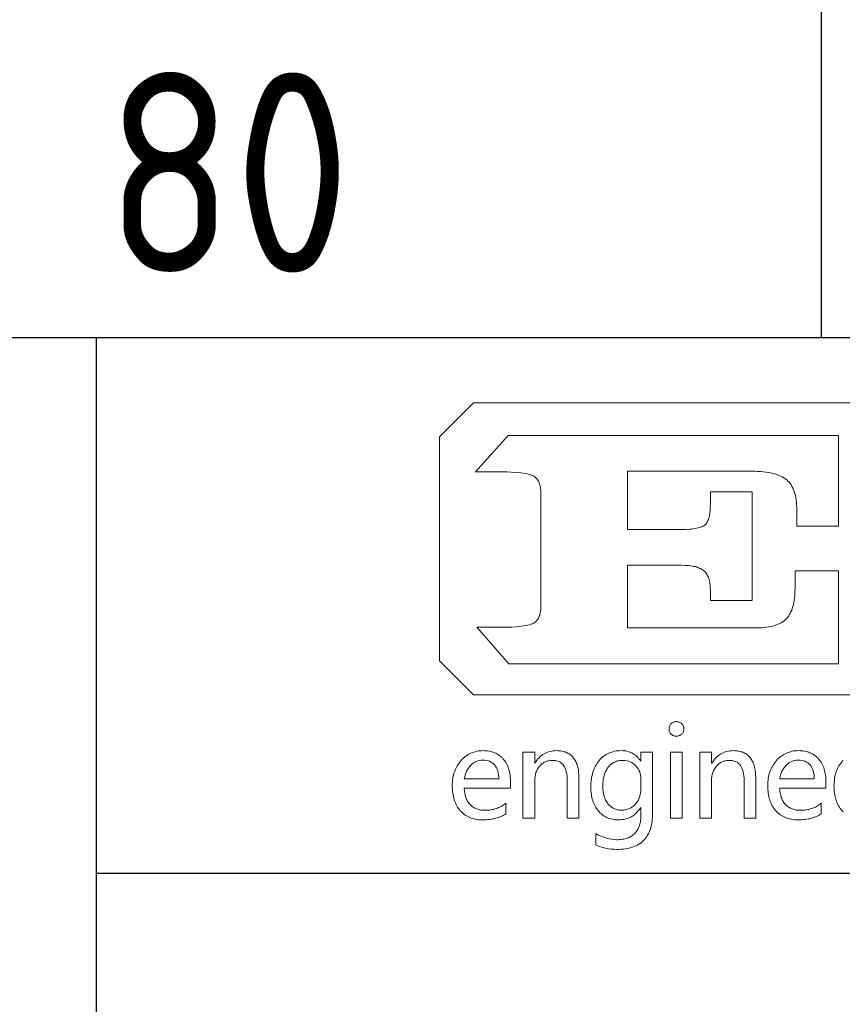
# Model space of a CAD drawing. Header units: millimetres. Extents: x -62 to 988, y -12 to 730.
# Tile 4 of 8: x 820 to 877, y 66 to 135. Entities that reach past the tile are written whole.
import ezdxf
from ezdxf.enums import TextEntityAlignment as Align

# ---------------------------------------------------------------- set-up
doc = ezdxf.new("R2010")
doc.units = ezdxf.units.MM
doc.header["$LTSCALE"] = 25
for name, color, linetype in [('1轮廓实线层', 7, 'Continuous'), ('6文字层', 3, 'Continuous'), ('图层 1', 7, 'Continuous'), ('图框层', 7, 'Continuous'), ('文字层', 3, 'Continuous')]:
    doc.layers.add(name, color=color, linetype=linetype)
doc.styles.add('PC_TEXTSTYLE', font='isocp.shx', dxfattribs={"width": 0.8, "bigfont": 'hzfs.shx'})

# ---------------------------------------------------------------- blocks, each defined once
blk = doc.blocks.new('PC_TITLE_BLOCK')
for q in [(-40.396, 40.365), (-40.394, 40.343)]:
    blk.add_line((-40.396, 40.343), q)
at = {"layer": '1轮廓实线层'}
for p, q in [((0, 45), (-180, 45)), ((-60, 30), (0, 30))]:
    blk.add_line(p, q, dxfattribs=at)
at = {"layer": '1轮廓实线层', "color": 7}
blk.add_line((-60, 0), (-60, 45), dxfattribs=at)
at = {"layer": '图层 1', "lineweight": 0}
for p, q in [((-50.392, 42.226), (-49.444, 43.174)), ((-49.444, 43.174), (-32.306, 43.174)), ((-49.444, 43.174), (-49.444, 43.174)), ((-50.392, 35.95), (-50.392, 42.226)), ((-49.383, 41.246), (-48.472, 42.263)), ((-48.472, 42.263), (-45.127, 42.263)), ((-45.127, 42.263), (-39.218, 42.263)), ((-39.218, 42.263), (-39.218, 40.998)), ((-48.628, 41.246), (-49.383, 41.246)), ((-48.512, 41.244), (-48.628, 41.246)), ((-48.383, 41.239), (-48.512, 41.244)), ((-48.248, 41.228), (-48.383, 41.239)), ((-48.116, 41.215), (-48.248, 41.228)), ((-48.052, 41.204), (-48.116, 41.215)), ((-47.994, 41.196), (-48.052, 41.204)), ((-47.936, 41.186), (-47.994, 41.196)), ((-47.884, 41.173), (-47.936, 41.186)), ((-47.839, 41.159), (-47.884, 41.173)), ((-47.796, 41.146), (-47.839, 41.159)), ((-47.762, 41.133), (-47.796, 41.146)), ((-47.736, 41.114), (-47.762, 41.133)), ((-47.715, 41.099), (-47.736, 41.114)), ((-47.693, 41.08), (-47.715, 41.099)), ((-41.65, 41.262), (-45.127, 41.262)), ((-45.127, 41.262), (-45.127, 39.631)), ((-41.565, 41.26), (-41.65, 41.262)), ((-41.483, 41.257), (-41.565, 41.26)), ((-41.404, 41.252), (-41.483, 41.257)), ((-41.328, 41.246), (-41.404, 41.252)), ((-41.256, 41.239), (-41.328, 41.246)), ((-41.188, 41.228), (-41.256, 41.239)), ((-41.122, 41.215), (-41.188, 41.228)), ((-41.058, 41.202), (-41.122, 41.215)), ((-40.998, 41.186), (-41.058, 41.202)), ((-40.942, 41.167), (-40.998, 41.186)), ((-40.889, 41.146), (-40.942, 41.167)), ((-40.839, 41.125), (-40.889, 41.146)), ((-40.792, 41.101), (-40.839, 41.125)), ((-40.749, 41.077), (-40.792, 41.101)), ((-47.675, 41.059), (-47.693, 41.08)), ((-47.656, 41.038), (-47.675, 41.059)), ((-47.641, 41.014), (-47.656, 41.038)), ((-47.625, 40.99), (-47.641, 41.014)), ((-47.612, 40.964), (-47.625, 40.99)), ((-47.601, 40.938), (-47.612, 40.964)), ((-47.59, 40.908), (-47.601, 40.938)), ((-47.58, 40.879), (-47.59, 40.908)), ((-47.572, 40.848), (-47.58, 40.879)), ((-47.567, 40.813), (-47.572, 40.848)), ((-40.71, 41.048), (-40.749, 41.077)), ((-40.67, 41.019), (-40.71, 41.048)), ((-40.638, 40.988), (-40.67, 41.019)), ((-40.604, 40.953), (-40.638, 40.988)), ((-40.575, 40.916), (-40.604, 40.953)), ((-40.549, 40.877), (-40.575, 40.916)), ((-40.522, 40.835), (-40.549, 40.877)), ((-40.498, 40.79), (-40.522, 40.835)), ((-39.218, 40.998), (-39.218, 39.728)), ((-47.561, 40.779), (-47.567, 40.813)), ((-47.559, 40.742), (-47.561, 40.779)), ((-47.556, 40.705), (-47.559, 40.742)), ((-47.556, 40.666), (-47.556, 40.705)), ((-47.556, 37.471), (-47.556, 40.666)), ((-42.806, 40.367), (-42.806, 40.681)), ((-42.806, 40.681), (-41.637, 40.681)), ((-41.637, 40.681), (-41.637, 39.163)), ((-40.477, 40.742), (-40.498, 40.79)), ((-40.459, 40.692), (-40.477, 40.742)), ((-40.443, 40.639), (-40.459, 40.692)), ((-40.427, 40.581), (-40.443, 40.639)), ((-40.417, 40.523), (-40.427, 40.581)), ((-42.809, 40.256), (-42.806, 40.367)), ((-40.406, 40.462), (-40.417, 40.523)), ((-40.398, 40.396), (-40.406, 40.462)), ((-40.393, 40.33), (-40.398, 40.396)), ((-40.39, 40.262), (-40.393, 40.33)), ((-42.843, 39.982), (-42.835, 40.021)), ((-42.835, 40.021), (-42.827, 40.064)), ((-42.827, 40.064), (-42.822, 40.106)), ((-42.822, 40.106), (-42.817, 40.153)), ((-42.817, 40.153), (-42.809, 40.256)), ((-40.388, 40.188), (-40.39, 40.262)), ((-40.388, 39.728), (-40.388, 40.188)), ((-43.049, 39.707), (-43.02, 39.72)), ((-43.02, 39.72), (-42.994, 39.734)), ((-42.994, 39.734), (-42.972, 39.747)), ((-42.972, 39.747), (-42.951, 39.765)), ((-42.951, 39.765), (-42.936, 39.781)), ((-42.936, 39.781), (-42.917, 39.802)), ((-42.917, 39.802), (-42.904, 39.826)), ((-42.904, 39.826), (-42.888, 39.852)), ((-42.888, 39.852), (-42.875, 39.881)), ((-42.875, 39.881), (-42.864, 39.913)), ((-42.864, 39.913), (-42.854, 39.945)), ((-42.854, 39.945), (-42.843, 39.982)), ((-39.218, 39.728), (-40.388, 39.728)), ((-45.127, 39.631), (-43.617, 39.631)), ((-43.617, 39.631), (-43.493, 39.633)), ((-43.493, 39.633), (-43.382, 39.638)), ((-43.382, 39.638), (-43.329, 39.644)), ((-43.329, 39.644), (-43.281, 39.649)), ((-43.281, 39.649), (-43.234, 39.657)), ((-43.234, 39.657), (-43.192, 39.665)), ((-43.192, 39.665), (-43.152, 39.673)), ((-43.152, 39.673), (-43.112, 39.683)), ((-43.112, 39.683), (-43.081, 39.694)), ((-43.081, 39.694), (-43.049, 39.707)), ((-41.637, 39.163), (-41.637, 37.645)), ((-43.617, 38.627), (-45.127, 38.627)), ((-45.127, 38.627), (-45.127, 36.874)), ((-43.511, 38.625), (-43.617, 38.627)), ((-43.413, 38.619), (-43.511, 38.625)), ((-43.366, 38.614), (-43.413, 38.619)), ((-43.321, 38.606), (-43.366, 38.614)), ((-43.279, 38.598), (-43.321, 38.606)), ((-43.239, 38.59), (-43.279, 38.598)), ((-43.2, 38.58), (-43.239, 38.59)), ((-43.165, 38.566), (-43.2, 38.58)), ((-43.131, 38.556), (-43.165, 38.566)), ((-43.099, 38.54), (-43.131, 38.556)), ((-43.068, 38.527), (-43.099, 38.54)), ((-43.038, 38.508), (-43.068, 38.527)), ((-43.012, 38.493), (-43.038, 38.508)), ((-42.988, 38.474), (-43.012, 38.493)), ((-42.967, 38.453), (-42.988, 38.474)), ((-42.946, 38.432), (-42.967, 38.453)), ((-42.928, 38.408), (-42.946, 38.432)), ((-42.909, 38.382), (-42.928, 38.408)), ((-42.893, 38.355), (-42.909, 38.382)), ((-42.877, 38.326), (-42.893, 38.355)), ((-40.435, 37.994), (-40.435, 38.474)), ((-40.435, 38.474), (-39.218, 38.474)), ((-39.218, 38.474), (-39.218, 37.175)), ((-42.864, 38.295), (-42.877, 38.326)), ((-42.854, 38.263), (-42.864, 38.295)), ((-42.843, 38.229), (-42.854, 38.263)), ((-42.833, 38.194), (-42.843, 38.229)), ((-42.825, 38.155), (-42.833, 38.194)), ((-42.819, 38.115), (-42.825, 38.155)), ((-42.814, 38.075), (-42.819, 38.115)), ((-42.809, 38.031), (-42.814, 38.075)), ((-42.809, 37.986), (-42.809, 38.031)), ((-42.806, 37.941), (-42.809, 37.986)), ((-42.806, 37.645), (-42.806, 37.941)), ((-40.446, 37.777), (-40.44, 37.846)), ((-40.44, 37.846), (-40.438, 37.92)), ((-40.438, 37.92), (-40.435, 37.994)), ((-41.637, 37.645), (-42.806, 37.645)), ((-40.496, 37.471), (-40.483, 37.526)), ((-40.483, 37.526), (-40.469, 37.584)), ((-40.469, 37.584), (-40.459, 37.645)), ((-40.459, 37.645), (-40.451, 37.711)), ((-40.451, 37.711), (-40.446, 37.777)), ((-47.588, 37.228), (-47.58, 37.257)), ((-47.58, 37.257), (-47.572, 37.289)), ((-47.572, 37.289), (-47.567, 37.323)), ((-47.567, 37.323), (-47.561, 37.357)), ((-47.561, 37.357), (-47.559, 37.394)), ((-47.559, 37.394), (-47.556, 37.431)), ((-47.556, 37.431), (-47.556, 37.471)), ((-40.62, 37.196), (-40.596, 37.236)), ((-40.596, 37.236), (-40.572, 37.278)), ((-40.572, 37.278), (-40.551, 37.32)), ((-40.551, 37.32), (-40.53, 37.368)), ((-40.53, 37.368), (-40.512, 37.418)), ((-40.512, 37.418), (-40.496, 37.471)), ((-47.928, 36.951), (-47.878, 36.964)), ((-47.878, 36.964), (-47.831, 36.974)), ((-47.831, 36.974), (-47.791, 36.99)), ((-47.791, 36.99), (-47.757, 37.003)), ((-47.757, 37.003), (-47.73, 37.019)), ((-47.73, 37.019), (-47.709, 37.038)), ((-47.709, 37.038), (-47.691, 37.056)), ((-47.691, 37.056), (-47.672, 37.077)), ((-47.672, 37.077), (-47.654, 37.098)), ((-47.654, 37.098), (-47.638, 37.12)), ((-47.638, 37.12), (-47.625, 37.146)), ((-47.625, 37.146), (-47.612, 37.172)), ((-47.612, 37.172), (-47.598, 37.199)), ((-47.598, 37.199), (-47.588, 37.228)), ((-40.955, 36.956), (-40.908, 36.974)), ((-40.908, 36.974), (-40.863, 36.995)), ((-40.863, 36.995), (-40.821, 37.017)), ((-40.821, 37.017), (-40.781, 37.043)), ((-40.781, 37.043), (-40.744, 37.069)), ((-40.744, 37.069), (-40.71, 37.096)), ((-40.71, 37.096), (-40.678, 37.127)), ((-40.678, 37.127), (-40.649, 37.162)), ((-40.649, 37.162), (-40.62, 37.196)), ((-39.218, 37.175), (-39.218, 35.871)), ((-48.454, 35.871), (-49.349, 36.89)), ((-49.349, 36.89), (-48.61, 36.89)), ((-48.61, 36.89), (-48.493, 36.893)), ((-48.493, 36.893), (-48.367, 36.898)), ((-48.367, 36.898), (-48.237, 36.908)), ((-48.237, 36.908), (-48.108, 36.922)), ((-48.108, 36.922), (-48.045, 36.929)), ((-48.045, 36.929), (-47.984, 36.94)), ((-47.984, 36.94), (-47.928, 36.951)), ((-45.127, 36.874), (-41.515, 36.874)), ((-41.515, 36.874), (-41.441, 36.877)), ((-41.441, 36.877), (-41.372, 36.879)), ((-41.372, 36.879), (-41.304, 36.885)), ((-41.304, 36.885), (-41.238, 36.89)), ((-41.238, 36.89), (-41.177, 36.9)), ((-41.177, 36.9), (-41.116, 36.911)), ((-41.116, 36.911), (-41.061, 36.924)), ((-41.061, 36.924), (-41.008, 36.937)), ((-41.008, 36.937), (-40.955, 36.956)), ((-49.444, 35.002), (-50.392, 35.95)), ((-39.218, 35.871), (-48.454, 35.871)), ((-48.454, 35.871), (-48.454, 35.871)), ((-9.094, 35.002), (-49.444, 35.002))]:
    blk.add_line(p, q, dxfattribs=at)
for points in [[(-43.965, 34.046), (-43.965, 34.067), (-43.963, 34.086), (-43.957, 34.107), (-43.952, 34.125), (-43.942, 34.144), (-43.934, 34.16), (-43.92, 34.176), (-43.907, 34.191), (-43.891, 34.205), (-43.876, 34.218), (-43.857, 34.228), (-43.841, 34.236), (-43.823, 34.242), (-43.802, 34.247), (-43.78, 34.25), (-43.759, 34.25), (-43.738, 34.25), (-43.717, 34.247), (-43.699, 34.242), (-43.677, 34.236), (-43.659, 34.228), (-43.643, 34.218), (-43.625, 34.205), (-43.611, 34.191), (-43.596, 34.178), (-43.582, 34.16), (-43.572, 34.144), (-43.564, 34.125), (-43.559, 34.107), (-43.553, 34.089), (-43.551, 34.067), (-43.548, 34.046), (-43.551, 34.023), (-43.553, 34.004), (-43.559, 33.983), (-43.564, 33.964), (-43.572, 33.948), (-43.582, 33.93), (-43.596, 33.914), (-43.611, 33.901), (-43.625, 33.885), (-43.643, 33.875), (-43.659, 33.864), (-43.677, 33.856), (-43.699, 33.851), (-43.717, 33.846), (-43.738, 33.843), (-43.759, 33.843), (-43.78, 33.843), (-43.802, 33.846), (-43.823, 33.851), (-43.841, 33.856), (-43.86, 33.864), (-43.876, 33.875), (-43.891, 33.885), (-43.907, 33.901), (-43.92, 33.914), (-43.934, 33.93), (-43.944, 33.948), (-43.952, 33.964), (-43.957, 33.983), (-43.963, 34.004), (-43.965, 34.023), (-43.965, 34.046), (-43.965, 34.046)], [(-48.404, 32.383), (-49.7, 32.383), (-49.695, 32.312), (-49.687, 32.243), (-49.679, 32.211), (-49.671, 32.18), (-49.663, 32.151), (-49.655, 32.121), (-49.645, 32.092), (-49.631, 32.066), (-49.618, 32.04), (-49.605, 32.013), (-49.589, 31.989), (-49.573, 31.968), (-49.555, 31.944), (-49.536, 31.926), (-49.518, 31.905), (-49.497, 31.886), (-49.476, 31.871), (-49.452, 31.855), (-49.428, 31.839), (-49.404, 31.826), (-49.378, 31.815), (-49.352, 31.805), (-49.325, 31.794), (-49.296, 31.786), (-49.267, 31.781), (-49.238, 31.773), (-49.175, 31.768), (-49.106, 31.765), (-49.069, 31.765), (-49.029, 31.768), (-48.992, 31.77), (-48.955, 31.776), (-48.916, 31.784), (-48.882, 31.791), (-48.845, 31.802), (-48.808, 31.812), (-48.773, 31.826), (-48.739, 31.842), (-48.702, 31.857), (-48.668, 31.876), (-48.636, 31.894), (-48.602, 31.916), (-48.567, 31.939), (-48.536, 31.963), (-48.536, 31.67), (-48.567, 31.649), (-48.599, 31.63), (-48.633, 31.612), (-48.668, 31.593), (-48.705, 31.58), (-48.742, 31.564), (-48.781, 31.551), (-48.821, 31.541), (-48.86, 31.53), (-48.903, 31.522), (-48.948, 31.514), (-48.992, 31.509), (-49.037, 31.503), (-49.085, 31.501), (-49.135, 31.498), (-49.183, 31.498), (-49.233, 31.498), (-49.28, 31.501), (-49.328, 31.506), (-49.373, 31.514), (-49.418, 31.522), (-49.46, 31.533), (-49.502, 31.546), (-49.542, 31.562), (-49.579, 31.578), (-49.616, 31.596), (-49.653, 31.617), (-49.687, 31.641), (-49.719, 31.665), (-49.75, 31.691), (-49.782, 31.72), (-49.811, 31.752), (-49.837, 31.784), (-49.864, 31.818), (-49.888, 31.855), (-49.909, 31.892), (-49.93, 31.931), (-49.948, 31.971), (-49.964, 32.013), (-49.98, 32.055), (-49.993, 32.1), (-50.004, 32.148), (-50.014, 32.195), (-50.022, 32.246), (-50.027, 32.296), (-50.033, 32.348), (-50.035, 32.401), (-50.035, 32.457), (-50.035, 32.51), (-50.033, 32.562), (-50.027, 32.613), (-50.02, 32.663), (-50.012, 32.71), (-50.001, 32.755), (-49.988, 32.803), (-49.975, 32.845), (-49.956, 32.89), (-49.94, 32.932), (-49.919, 32.972), (-49.895, 33.011), (-49.872, 33.051), (-49.845, 33.088), (-49.819, 33.125), (-49.79, 33.159), (-49.758, 33.193), (-49.726, 33.225), (-49.692, 33.254), (-49.658, 33.281), (-49.624, 33.304), (-49.587, 33.328), (-49.55, 33.349), (-49.513, 33.368), (-49.473, 33.384), (-49.433, 33.397), (-49.394, 33.407), (-49.352, 33.418), (-49.309, 33.426), (-49.264, 33.431), (-49.219, 33.434), (-49.175, 33.436), (-49.13, 33.434), (-49.087, 33.431), (-49.045, 33.426), (-49.003, 33.42), (-48.963, 33.413), (-48.924, 33.402), (-48.887, 33.391), (-48.852, 33.378), (-48.816, 33.362), (-48.784, 33.344), (-48.75, 33.325), (-48.72, 33.304), (-48.689, 33.281), (-48.662, 33.257), (-48.633, 33.23), (-48.607, 33.201), (-48.583, 33.172), (-48.559, 33.141), (-48.538, 33.109), (-48.52, 33.075), (-48.501, 33.038), (-48.483, 33.001), (-48.47, 32.961), (-48.454, 32.921), (-48.443, 32.879), (-48.433, 32.837), (-48.425, 32.792), (-48.417, 32.747), (-48.412, 32.7), (-48.406, 32.652), (-48.404, 32.599), (-48.404, 32.549), (-48.404, 32.383), (-48.404, 32.383)], [(-46.489, 31.541), (-46.817, 31.541), (-46.817, 32.594), (-46.817, 32.663), (-46.822, 32.729), (-46.83, 32.787), (-46.843, 32.845), (-46.856, 32.895), (-46.875, 32.943), (-46.896, 32.985), (-46.92, 33.022), (-46.933, 33.04), (-46.949, 33.056), (-46.962, 33.069), (-46.978, 33.085), (-46.996, 33.098), (-47.012, 33.109), (-47.031, 33.119), (-47.052, 33.13), (-47.091, 33.143), (-47.136, 33.156), (-47.184, 33.162), (-47.234, 33.164), (-47.287, 33.162), (-47.337, 33.154), (-47.361, 33.148), (-47.385, 33.143), (-47.408, 33.133), (-47.429, 33.125), (-47.451, 33.114), (-47.472, 33.101), (-47.493, 33.088), (-47.514, 33.075), (-47.551, 33.04), (-47.588, 33.003), (-47.619, 32.964), (-47.649, 32.919), (-47.672, 32.871), (-47.691, 32.821), (-47.707, 32.771), (-47.717, 32.716), (-47.725, 32.657), (-47.728, 32.597), (-47.728, 31.541), (-48.055, 31.541), (-48.055, 33.391), (-47.728, 33.391), (-47.728, 33.085), (-47.72, 33.085), (-47.693, 33.127), (-47.664, 33.167), (-47.635, 33.204), (-47.604, 33.238), (-47.572, 33.27), (-47.538, 33.299), (-47.501, 33.325), (-47.464, 33.349), (-47.424, 33.368), (-47.385, 33.386), (-47.342, 33.402), (-47.3, 33.413), (-47.255, 33.423), (-47.21, 33.431), (-47.163, 33.434), (-47.113, 33.436), (-47.076, 33.434), (-47.039, 33.431), (-47.004, 33.428), (-46.97, 33.423), (-46.936, 33.415), (-46.904, 33.407), (-46.875, 33.399), (-46.843, 33.386), (-46.817, 33.373), (-46.788, 33.36), (-46.761, 33.344), (-46.738, 33.325), (-46.714, 33.307), (-46.69, 33.286), (-46.669, 33.265), (-46.648, 33.241), (-46.629, 33.214), (-46.611, 33.188), (-46.595, 33.162), (-46.579, 33.133), (-46.566, 33.101), (-46.553, 33.069), (-46.54, 33.035), (-46.529, 33.001), (-46.521, 32.964), (-46.513, 32.927), (-46.505, 32.887), (-46.5, 32.848), (-46.492, 32.763), (-46.489, 32.673), (-46.489, 31.541), (-46.489, 31.541)], [(-44.425, 31.696), (-44.425, 31.633), (-44.427, 31.572), (-44.433, 31.512), (-44.441, 31.456), (-44.448, 31.401), (-44.459, 31.348), (-44.472, 31.295), (-44.485, 31.247), (-44.504, 31.2), (-44.522, 31.155), (-44.541, 31.113), (-44.565, 31.071), (-44.588, 31.031), (-44.615, 30.994), (-44.644, 30.96), (-44.673, 30.925), (-44.705, 30.894), (-44.739, 30.865), (-44.776, 30.838), (-44.813, 30.815), (-44.852, 30.791), (-44.895, 30.77), (-44.94, 30.751), (-44.984, 30.733), (-45.032, 30.719), (-45.082, 30.706), (-45.135, 30.696), (-45.188, 30.685), (-45.243, 30.677), (-45.301, 30.674), (-45.359, 30.669), (-45.42, 30.669), (-45.507, 30.672), (-45.589, 30.677), (-45.668, 30.688), (-45.742, 30.701), (-45.816, 30.719), (-45.887, 30.741), (-45.956, 30.767), (-46.019, 30.799), (-46.019, 31.115), (-45.943, 31.073), (-45.866, 31.039), (-45.792, 31.01), (-45.716, 30.986), (-45.645, 30.965), (-45.571, 30.952), (-45.499, 30.944), (-45.425, 30.941), (-45.386, 30.941), (-45.346, 30.944), (-45.307, 30.949), (-45.27, 30.952), (-45.233, 30.96), (-45.198, 30.968), (-45.164, 30.975), (-45.132, 30.986), (-45.101, 30.997), (-45.072, 31.01), (-45.043, 31.026), (-45.016, 31.041), (-44.99, 31.06), (-44.966, 31.079), (-44.942, 31.097), (-44.921, 31.118), (-44.9, 31.142), (-44.881, 31.166), (-44.863, 31.192), (-44.847, 31.218), (-44.831, 31.247), (-44.818, 31.277), (-44.805, 31.308), (-44.794, 31.34), (-44.784, 31.374), (-44.776, 31.411), (-44.768, 31.446), (-44.763, 31.485), (-44.757, 31.525), (-44.755, 31.564), (-44.752, 31.607), (-44.752, 31.652), (-44.752, 31.847), (-44.757, 31.847), (-44.786, 31.805), (-44.815, 31.765), (-44.845, 31.728), (-44.876, 31.694), (-44.911, 31.662), (-44.945, 31.633), (-44.982, 31.609), (-45.021, 31.586), (-45.061, 31.564), (-45.103, 31.546), (-45.145, 31.533), (-45.19, 31.52), (-45.238, 31.509), (-45.285, 31.503), (-45.336, 31.498), (-45.388, 31.498), (-45.431, 31.498), (-45.473, 31.501), (-45.512, 31.506), (-45.552, 31.514), (-45.592, 31.522), (-45.629, 31.533), (-45.666, 31.546), (-45.703, 31.559), (-45.737, 31.578), (-45.769, 31.596), (-45.8, 31.614), (-45.832, 31.638), (-45.861, 31.662), (-45.89, 31.688), (-45.919, 31.718), (-45.945, 31.746), (-45.969, 31.778), (-45.993, 31.812), (-46.017, 31.847), (-46.038, 31.881), (-46.056, 31.918), (-46.072, 31.958), (-46.088, 31.997), (-46.101, 32.037), (-46.114, 32.079), (-46.125, 32.121), (-46.133, 32.166), (-46.141, 32.211), (-46.146, 32.259), (-46.151, 32.309), (-46.154, 32.356), (-46.154, 32.409), (-46.154, 32.467), (-46.151, 32.523), (-46.146, 32.578), (-46.141, 32.634), (-46.133, 32.684), (-46.122, 32.737), (-46.109, 32.784), (-46.096, 32.832), (-46.08, 32.879), (-46.064, 32.924), (-46.046, 32.966), (-46.025, 33.009), (-46.001, 33.048), (-45.977, 33.088), (-45.951, 33.125), (-45.924, 33.159), (-45.893, 33.193), (-45.864, 33.225), (-45.832, 33.254), (-45.798, 33.281), (-45.763, 33.304), (-45.729, 33.328), (-45.692, 33.349), (-45.655, 33.365), (-45.615, 33.384), (-45.573, 33.397), (-45.534, 33.407), (-45.491, 33.418), (-45.446, 33.426), (-45.402, 33.431), (-45.354, 33.434), (-45.307, 33.436), (-45.262, 33.434), (-45.219, 33.431), (-45.175, 33.426), (-45.135, 33.418), (-45.095, 33.407), (-45.056, 33.394), (-45.021, 33.378), (-44.984, 33.362), (-44.953, 33.341), (-44.921, 33.32), (-44.889, 33.296), (-44.86, 33.27), (-44.831, 33.241), (-44.808, 33.209), (-44.781, 33.178), (-44.757, 33.141), (-44.752, 33.141), (-44.752, 33.391), (-44.425, 33.391), (-44.425, 31.696), (-44.425, 31.696)], [(-43.928, 31.541), (-43.928, 33.391), (-43.598, 33.391), (-43.598, 31.541), (-43.928, 31.541), (-43.928, 31.541)], [(-41.536, 31.541), (-41.864, 31.541), (-41.864, 32.594), (-41.864, 32.663), (-41.869, 32.729), (-41.877, 32.787), (-41.887, 32.845), (-41.903, 32.895), (-41.922, 32.943), (-41.943, 32.985), (-41.967, 33.022), (-41.98, 33.04), (-41.996, 33.056), (-42.009, 33.069), (-42.025, 33.085), (-42.043, 33.098), (-42.059, 33.109), (-42.077, 33.119), (-42.096, 33.13), (-42.138, 33.143), (-42.183, 33.156), (-42.228, 33.162), (-42.281, 33.164), (-42.334, 33.162), (-42.384, 33.154), (-42.407, 33.148), (-42.431, 33.143), (-42.452, 33.133), (-42.476, 33.125), (-42.497, 33.114), (-42.518, 33.101), (-42.539, 33.088), (-42.561, 33.075), (-42.598, 33.04), (-42.635, 33.003), (-42.666, 32.964), (-42.695, 32.919), (-42.719, 32.871), (-42.738, 32.821), (-42.753, 32.771), (-42.764, 32.716), (-42.772, 32.657), (-42.772, 32.597), (-42.772, 31.541), (-43.102, 31.541), (-43.102, 33.391), (-42.772, 33.391), (-42.772, 33.085), (-42.767, 33.085), (-42.74, 33.127), (-42.711, 33.167), (-42.682, 33.204), (-42.65, 33.238), (-42.616, 33.27), (-42.582, 33.299), (-42.547, 33.325), (-42.51, 33.349), (-42.471, 33.368), (-42.431, 33.386), (-42.389, 33.402), (-42.347, 33.413), (-42.302, 33.423), (-42.257, 33.431), (-42.207, 33.434), (-42.159, 33.436), (-42.122, 33.434), (-42.085, 33.431), (-42.051, 33.428), (-42.017, 33.423), (-41.982, 33.415), (-41.951, 33.407), (-41.919, 33.399), (-41.89, 33.386), (-41.864, 33.373), (-41.835, 33.36), (-41.808, 33.344), (-41.784, 33.325), (-41.761, 33.307), (-41.737, 33.286), (-41.716, 33.265), (-41.695, 33.241), (-41.676, 33.214), (-41.658, 33.188), (-41.642, 33.162), (-41.626, 33.133), (-41.61, 33.101), (-41.6, 33.069), (-41.586, 33.035), (-41.576, 33.001), (-41.568, 32.964), (-41.56, 32.927), (-41.552, 32.887), (-41.547, 32.848), (-41.539, 32.763), (-41.536, 32.673), (-41.536, 31.541), (-41.536, 31.541)], [(-39.569, 32.383), (-40.863, 32.383), (-40.86, 32.312), (-40.85, 32.243), (-40.844, 32.211), (-40.836, 32.18), (-40.829, 32.151), (-40.821, 32.121), (-40.807, 32.092), (-40.797, 32.066), (-40.784, 32.04), (-40.77, 32.013), (-40.755, 31.989), (-40.739, 31.968), (-40.72, 31.944), (-40.702, 31.926), (-40.683, 31.905), (-40.662, 31.886), (-40.641, 31.871), (-40.617, 31.855), (-40.594, 31.839), (-40.57, 31.826), (-40.543, 31.815), (-40.517, 31.805), (-40.491, 31.794), (-40.462, 31.786), (-40.432, 31.781), (-40.403, 31.773), (-40.34, 31.768), (-40.271, 31.765), (-40.234, 31.765), (-40.195, 31.768), (-40.158, 31.77), (-40.118, 31.776), (-40.081, 31.784), (-40.047, 31.791), (-40.01, 31.802), (-39.973, 31.812), (-39.939, 31.826), (-39.902, 31.842), (-39.867, 31.857), (-39.833, 31.876), (-39.801, 31.894), (-39.767, 31.916), (-39.733, 31.939), (-39.701, 31.963), (-39.701, 31.67), (-39.733, 31.649), (-39.764, 31.63), (-39.799, 31.612), (-39.833, 31.593), (-39.87, 31.58), (-39.907, 31.564), (-39.947, 31.551), (-39.986, 31.541), (-40.026, 31.53), (-40.068, 31.522), (-40.113, 31.514), (-40.158, 31.509), (-40.203, 31.503), (-40.25, 31.501), (-40.298, 31.498), (-40.348, 31.498), (-40.398, 31.498), (-40.446, 31.501), (-40.493, 31.506), (-40.538, 31.514), (-40.583, 31.522), (-40.625, 31.533), (-40.667, 31.546), (-40.707, 31.562), (-40.744, 31.578), (-40.781, 31.596), (-40.818, 31.617), (-40.852, 31.641), (-40.884, 31.665), (-40.916, 31.691), (-40.947, 31.72), (-40.976, 31.752), (-41.003, 31.784), (-41.029, 31.818), (-41.053, 31.855), (-41.074, 31.892), (-41.095, 31.931), (-41.114, 31.971), (-41.13, 32.013), (-41.145, 32.055), (-41.159, 32.1), (-41.169, 32.148), (-41.18, 32.195), (-41.188, 32.246), (-41.193, 32.296), (-41.198, 32.348), (-41.201, 32.401), (-41.201, 32.457), (-41.201, 32.51), (-41.196, 32.562), (-41.193, 32.613), (-41.185, 32.663), (-41.177, 32.71), (-41.166, 32.755), (-41.153, 32.803), (-41.14, 32.845), (-41.122, 32.89), (-41.103, 32.932), (-41.085, 32.972), (-41.061, 33.011), (-41.037, 33.051), (-41.011, 33.088), (-40.984, 33.125), (-40.955, 33.159), (-40.924, 33.193), (-40.889, 33.225), (-40.858, 33.254), (-40.823, 33.281), (-40.789, 33.304), (-40.752, 33.328), (-40.715, 33.349), (-40.678, 33.368), (-40.638, 33.384), (-40.599, 33.397), (-40.557, 33.407), (-40.517, 33.418), (-40.475, 33.426), (-40.43, 33.431), (-40.385, 33.434), (-40.34, 33.436), (-40.295, 33.434), (-40.253, 33.431), (-40.211, 33.426), (-40.168, 33.42), (-40.129, 33.413), (-40.089, 33.402), (-40.052, 33.391), (-40.018, 33.378), (-39.981, 33.362), (-39.949, 33.344), (-39.915, 33.325), (-39.886, 33.304), (-39.854, 33.281), (-39.828, 33.257), (-39.799, 33.23), (-39.772, 33.201), (-39.749, 33.172), (-39.725, 33.141), (-39.704, 33.109), (-39.683, 33.075), (-39.667, 33.038), (-39.648, 33.001), (-39.632, 32.961), (-39.619, 32.921), (-39.609, 32.879), (-39.598, 32.837), (-39.59, 32.792), (-39.582, 32.747), (-39.577, 32.7), (-39.572, 32.652), (-39.569, 32.599), (-39.569, 32.549), (-39.569, 32.383), (-39.569, 32.383)], [(-39.091, 31.72), (-39.118, 31.752), (-39.147, 31.784), (-39.17, 31.818), (-39.194, 31.855), (-39.218, 31.892), (-39.236, 31.931), (-39.255, 31.971), (-39.273, 32.013), (-39.287, 32.055), (-39.3, 32.1), (-39.313, 32.148), (-39.321, 32.195), (-39.329, 32.246), (-39.337, 32.296), (-39.339, 32.348), (-39.342, 32.401), (-39.345, 32.457), (-39.342, 32.51), (-39.339, 32.562), (-39.334, 32.613), (-39.329, 32.663), (-39.321, 32.71), (-39.31, 32.755), (-39.297, 32.803), (-39.281, 32.845), (-39.265, 32.89), (-39.247, 32.932), (-39.229, 32.972), (-39.205, 33.011), (-39.181, 33.051), (-39.155, 33.088), (-39.128, 33.125), (-39.097, 33.159)], [(-48.731, 32.647), (-48.734, 32.708), (-48.739, 32.763), (-48.75, 32.818), (-48.763, 32.869), (-48.779, 32.916), (-48.8, 32.958), (-48.823, 32.998), (-48.85, 33.035), (-48.882, 33.067), (-48.916, 33.093), (-48.953, 33.117), (-48.992, 33.138), (-49.035, 33.151), (-49.08, 33.162), (-49.13, 33.17), (-49.18, 33.172), (-49.227, 33.17), (-49.275, 33.162), (-49.32, 33.151), (-49.362, 33.135), (-49.404, 33.114), (-49.444, 33.09), (-49.484, 33.059), (-49.518, 33.027), (-49.552, 32.987), (-49.584, 32.948), (-49.61, 32.903), (-49.637, 32.858), (-49.655, 32.808), (-49.674, 32.758), (-49.687, 32.702), (-49.7, 32.647), (-48.731, 32.647), (-48.731, 32.647)], [(-44.752, 32.642), (-44.755, 32.694), (-44.76, 32.745), (-44.771, 32.795), (-44.786, 32.842), (-44.808, 32.887), (-44.831, 32.929), (-44.863, 32.972), (-44.895, 33.011), (-44.934, 33.046), (-44.974, 33.077), (-45.013, 33.104), (-45.058, 33.125), (-45.103, 33.143), (-45.151, 33.154), (-45.201, 33.162), (-45.254, 33.164), (-45.288, 33.164), (-45.32, 33.162), (-45.349, 33.156), (-45.38, 33.151), (-45.41, 33.146), (-45.439, 33.138), (-45.465, 33.127), (-45.491, 33.114), (-45.518, 33.101), (-45.542, 33.088), (-45.565, 33.072), (-45.589, 33.053), (-45.61, 33.035), (-45.631, 33.014), (-45.652, 32.993), (-45.671, 32.969), (-45.689, 32.943), (-45.705, 32.916), (-45.721, 32.89), (-45.734, 32.861), (-45.75, 32.832), (-45.761, 32.8), (-45.771, 32.768), (-45.782, 32.734), (-45.79, 32.7), (-45.798, 32.665), (-45.806, 32.628), (-45.811, 32.591), (-45.816, 32.512), (-45.819, 32.428), (-45.816, 32.356), (-45.811, 32.288), (-45.8, 32.222), (-45.784, 32.161), (-45.774, 32.132), (-45.763, 32.103), (-45.753, 32.076), (-45.74, 32.05), (-45.724, 32.024), (-45.711, 31.997), (-45.692, 31.974), (-45.676, 31.95), (-45.658, 31.929), (-45.639, 31.908), (-45.618, 31.889), (-45.597, 31.871), (-45.576, 31.855), (-45.555, 31.839), (-45.531, 31.826), (-45.507, 31.815), (-45.483, 31.805), (-45.46, 31.794), (-45.433, 31.786), (-45.407, 31.781), (-45.38, 31.776), (-45.351, 31.77), (-45.322, 31.77), (-45.293, 31.768), (-45.264, 31.77), (-45.235, 31.77), (-45.206, 31.776), (-45.18, 31.778), (-45.153, 31.786), (-45.127, 31.794), (-45.101, 31.802), (-45.077, 31.812), (-45.053, 31.823), (-45.029, 31.836), (-45.006, 31.85), (-44.984, 31.865), (-44.963, 31.884), (-44.942, 31.902), (-44.921, 31.921), (-44.903, 31.942), (-44.884, 31.966), (-44.866, 31.987), (-44.85, 32.01), (-44.837, 32.034), (-44.823, 32.061), (-44.81, 32.087), (-44.8, 32.114), (-44.789, 32.14), (-44.773, 32.198), (-44.76, 32.256), (-44.755, 32.319), (-44.752, 32.385), (-44.752, 32.642), (-44.752, 32.642)], [(-39.897, 32.647), (-39.899, 32.708), (-39.904, 32.763), (-39.915, 32.818), (-39.928, 32.869), (-39.944, 32.916), (-39.965, 32.958), (-39.989, 32.998), (-40.015, 33.035), (-40.047, 33.067), (-40.081, 33.093), (-40.118, 33.117), (-40.158, 33.138), (-40.2, 33.151), (-40.245, 33.162), (-40.295, 33.17), (-40.345, 33.172), (-40.393, 33.17), (-40.44, 33.162), (-40.485, 33.151), (-40.528, 33.135), (-40.57, 33.114), (-40.609, 33.09), (-40.649, 33.059), (-40.683, 33.027), (-40.718, 32.987), (-40.749, 32.948), (-40.776, 32.903), (-40.802, 32.858), (-40.821, 32.808), (-40.839, 32.758), (-40.852, 32.702), (-40.863, 32.647), (-39.897, 32.647), (-39.897, 32.647)]]:
    blk.add_lwpolyline(points, dxfattribs=at)
at = {"layer": '6文字层', "style": 'PC_TEXTSTYLE', "flags": 8}
for tag, height, width, p, p2 in [('产品名称或材料标记', 7, 0.600652, (-113.463, 28.635), (-66.422, 28.635)), ('图样名称', 5, 2.004495, (-54.785, 19.978), (-5.268, 19.978)), ('标准化', 3.5, 1.023147, (-133.835, 15.372), (-120.752, 15.372)), ('重量', 3.5, 1.408247, (-88.457, 7.542), (-76.549, 7.542)), ('比例', 3.5, 1.385287, (-73.354, 7.542), (-61.929, 7.542)), ('图样代号', 5, 2.006536, (-54.785, 5.63), (-5.516, 5.63)), ('审核', 3.5, 1.579393, (-163.989, 5.367), (-150.634, 5.367)), ('共几页', 3.5, 0.557144, (-108.073, 0.625), (-101.045, 0.625)), ('工艺', 3.5, 1.621807, (-164.21, 0.371), (-150.891, 0.371)), ('日期', 3.5, 1.560088, (-133.835, 0.371), (-120.752, 0.371))]:
    blk.add_attdef(tag, text='', height=height, dxfattribs=dict(at, width=width)).set_placement(p, p2, align=Align.FIT)
at = {"layer": '6文字层', "style": 'PC_TEXTSTYLE', "width": 9.905045, "flags": 8}
blk.add_attdef('设计', text='', height=3.5, rotation=358.4644, dxfattribs=at).set_placement((-164.229, 15.372), (-150.367, 15), align=Align.FIT)
at = {"layer": '6文字层', "color": 3, "style": 'PC_TEXTSTYLE', "width": 0.56476, "flags": 8}
blk.add_attdef('第几页', text='', height=3.5, dxfattribs=at).set_placement((-78.287, 0.753), (-71.163, 0.753), align=Align.FIT)
at = {"layer": '6文字层', "ltscale": 10, "style": 'PC_TEXTSTYLE', "flags": 1}
blk.add_attdef('图纸张数', (-58.679, -0.492), '', height=2.5, dxfattribs=at)

msp = doc.modelspace()

# ---------------------------------------------------------------- linework, layer by layer
msp.add_line((975, 112.5), (534.315, 112.5))
at = {"layer": '文字层'}
msp.add_line((875.731, 201.404), (875.731, 112.5), dxfattribs=at)

# ---------------------------------------------------------------- block references
at = {"layer": '图框层', "xscale": 2.5, "yscale": 2.5, "zscale": 2.5}
msp.add_blockref('PC_TITLE_BLOCK', (975, 0), dxfattribs=at)

# ---------------------------------------------------------------- texts
at = {"layer": '文字层', "style": 'PC_TEXTSTYLE', "width": 0.95}
msp.add_text('80', height=14, dxfattribs=at).set_placement((834.216, 117.076), align=Align.CENTER)

doc.saveas('drawing.dxf')
